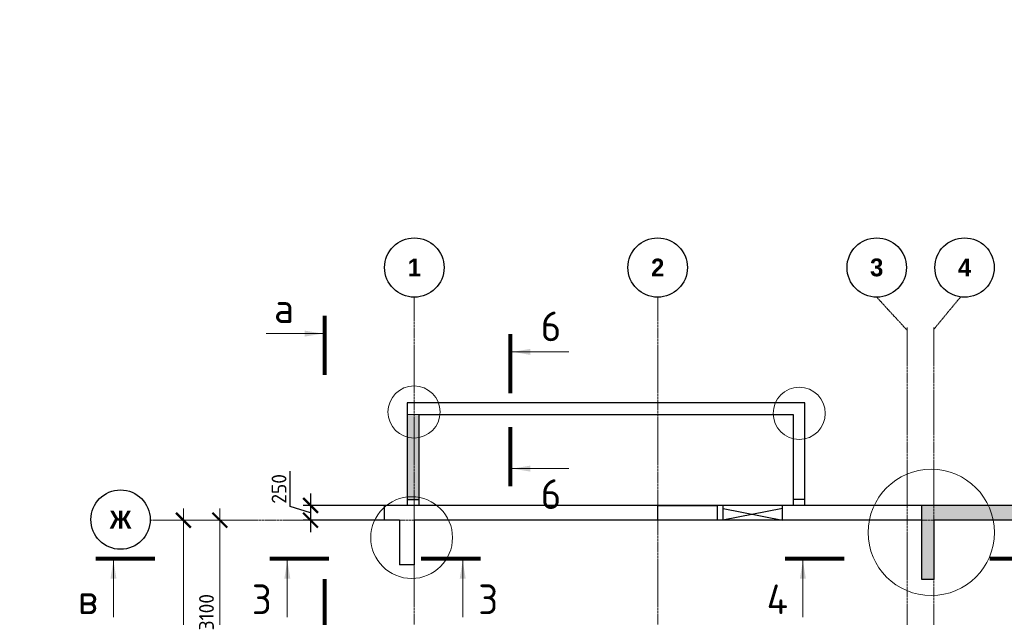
# Model space of a CAD drawing. Header units: millimetres. Extents: x 349531 to 1063351, y -131924 to 96186.
# Tile 63 of 230: x 437501 to 454088, y 37432 to 47504. Entities that reach past the tile are written whole.
import ezdxf

# ---------------------------------------------------------------- set-up
doc = ezdxf.new("R2010")
doc.units = ezdxf.units.MM
doc.linetypes.add('______5', pattern=[1100, 800, -100, 100, -100])
doc.linetypes.add('осевая', pattern=[50.8, 31.75, -6.35, 6.35, -6.35])
for name, color, linetype, lineweight in [('Конструкции 0.5', 5, 'Continuous', 50), ('Надписи', 200, 'Continuous', 18), ('Оси', 40, '______5', 18), ('размер', 1, 'Continuous', 25), ('РАЗМЕРЫ', 1, 'Continuous', 9), ('СТЕНЫ', 3, 'Continuous', 30), ('Узлы', 7, 'Continuous', 0)]:
    doc.layers.add(name, color=color, linetype=linetype, lineweight=lineweight)
doc.layers.add('ФВ-2', color=7, linetype='Continuous')
doc.styles.add('Century Gothic', font='GOTHIC.TTF')
doc.styles.add('GOST-2.304_Type-B', font='GOST_Common.ttf')
doc.dimstyles.new('СПДС', dxfattribs={"dimscale": 100, "dimtxt": 2.5, "dimasz": 2.5, "dimexe": 1.25, "dimexo": 0, "dimtad": 1, "dimdec": 0, "dimtxsty": 'GOST-2.304_Type-B', "dimblk": 'ARCHTICK', "dimcen": 2.5, "dimdle": 2, "dimadec": 0, "dimazin": 2, "dimtfac": 0.75, "dimtdec": 0, "dimtmove": 1, "dimatfit": 3, "dimfxl": 1, "dimtolj": 1, "dimarcsym": 1})

# ---------------------------------------------------------------- blocks, each defined once
blk = doc.blocks.new('_ArchTick')
at = {"color": 0, "linetype": 'ByBlock', "const_width": 0.15}
blk.add_lwpolyline([(-0.5, -0.5), (0.5, 0.5)], dxfattribs=at)
blk = doc.blocks.new('*D1693')
at = {"color": 0, "lineweight": -2, "transparency": 16777216}
for p, q in [((979756, -14893), (979756, 1907)), ((979756, 1707), (979881, 1707)), ((979756, -14693), (979881, -14693))]:
    blk.add_line(p, q, dxfattribs=at)
at = {"layer": 'DEFPOINTS', "color": 0, "transparency": 16777216}
for p in [(979756, 1707), (979756, 1707), (979756, -14693)]:
    blk.add_point(p, dxfattribs=at)
at = {"color": 0, "lineweight": -2, "transparency": 16777216, "xscale": 250, "yscale": 250, "zscale": 250}
for p, rotation in [((979756, 1707), 90), ((979756, -14693), 270)]:
    blk.add_blockref('_ArchTick', p, dxfattribs=dict(at, rotation=rotation))
at = {"color": 0, "transparency": 16777216, "insert": (979531, -6851), "char_height": 250, "width": 104166.67, "attachment_point": 5, "rotation": 90, "style": 'GOST-2.304_Type-B'}
blk.add_mtext('\\A1;16400', dxfattribs=at)
blk = doc.blocks.new('NSY101')
at = {"color": 0, "linetype": 'ByBlock', "lineweight": -2}
blk.add_circle((0, 0), 50, dxfattribs=at)
blk = doc.blocks.new('СЛОЖНЫЙ_ОБЪЕКТ_0')
at = {"layer": 'Оси', "color": 16, "linetype": 'Continuous', "lineweight": 25, "transparency": 33554687, "xscale": 9.999999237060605, "yscale": 9.999999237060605, "zscale": 9.999999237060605}
blk.add_blockref('NSY101', (8813, -989), dxfattribs=at)
at = {"layer": 'Оси', "color": 16, "linetype": 'Continuous', "lineweight": 25, "transparency": 33554687, "insert": (8813, -989), "char_height": 300, "width": 385, "attachment_point": 5, "style": 'Century Gothic'}
blk.add_mtext('\\A1;{\\fCentury Gothic|i0|b1;\\H300.000000;\\W1.000000;\\C16;2}\\P', dxfattribs=at)
blk = doc.blocks.new('СЛОЖНЫЙ_ОБЪЕКТ_28')
at = {"layer": 'Оси', "color": 16, "linetype": 'Continuous', "lineweight": 25, "transparency": 33554687, "xscale": 9.999999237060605, "yscale": 9.999999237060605, "zscale": 9.999999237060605}
blk.add_blockref('NSY101', (-12319, -3597), dxfattribs=at)
at = {"layer": 'Оси', "color": 16, "linetype": 'Continuous', "lineweight": 25, "transparency": 33554687, "insert": (-12319, -3597), "char_height": 300, "width": 540, "attachment_point": 5, "style": 'Century Gothic'}
blk.add_mtext('\\A1;{\\fCentury Gothic|i0|b1;\\H300.000000;\\W1.000000;\\C16;Ж}\\P', dxfattribs=at)
blk = doc.blocks.new('СЛОЖНЫЙ_ОБЪЕКТ_43')
at = {"layer": 'Оси', "color": 16, "linetype": 'Continuous', "lineweight": 25, "transparency": 33554687, "xscale": 9.999999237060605, "yscale": 9.999999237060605, "zscale": 9.999999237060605}
blk.add_blockref('NSY101', (5133, -989), dxfattribs=at)
at = {"layer": 'Оси', "color": 16, "linetype": 'Continuous', "lineweight": 25, "transparency": 33554687, "insert": (5133, -989), "char_height": 300, "width": 385, "attachment_point": 5, "style": 'Century Gothic'}
blk.add_mtext('\\A1;{\\fCentury Gothic|i0|b1;\\H300.000000;\\W1.000000;\\C16;1}\\P', dxfattribs=at)
blk = doc.blocks.new('СЛОЖНЫЙ_ОБЪЕКТ_44')
at = {"layer": 'Оси', "color": 16, "linetype": 'Continuous', "lineweight": 25, "transparency": 33554687, "xscale": 9.999999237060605, "yscale": 9.999999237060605, "zscale": 9.999999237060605}
blk.add_blockref('NSY101', (12503, -989), dxfattribs=at)
at = {"layer": 'Оси', "color": 16, "linetype": 'Continuous', "lineweight": 25, "transparency": 33554687, "insert": (12503, -989), "char_height": 300, "width": 385, "attachment_point": 5, "style": 'Century Gothic'}
blk.add_mtext('\\A1;{\\fCentury Gothic|i0|b1;\\H300.000000;\\W1.000000;\\C16;3}\\P', dxfattribs=at)
blk = doc.blocks.new('СЛОЖНЫЙ_ОБЪЕКТ_45')
at = {"layer": 'Оси', "color": 16, "linetype": 'Continuous', "lineweight": 25, "transparency": 33554687, "xscale": 9.999999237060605, "yscale": 9.999999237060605, "zscale": 9.999999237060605}
blk.add_blockref('NSY101', (13983, -989), dxfattribs=at)
at = {"layer": 'Оси', "color": 16, "linetype": 'Continuous', "lineweight": 25, "transparency": 33554687, "insert": (13983, -989), "char_height": 300, "width": 385, "attachment_point": 5, "style": 'Century Gothic'}
blk.add_mtext('\\A1;{\\fCentury Gothic|i0|b1;\\H300.000000;\\W1.000000;\\C16;4}\\P', dxfattribs=at)
blk = doc.blocks.new('*D1679')
at = {"color": 0, "lineweight": -2, "transparency": 16777216}
for p, q in [((980369, -1593), (980369, 1907)), ((979945, 1707), (980494, 1707)), ((980369, -1393), (980494, -1393))]:
    blk.add_line(p, q, dxfattribs=at)
at = {"layer": 'DEFPOINTS', "color": 0, "transparency": 16777216}
for p in [(979945, 1707), (980369, 1707), (980369, -1393)]:
    blk.add_point(p, dxfattribs=at)
at = {"color": 0, "lineweight": -2, "transparency": 16777216, "xscale": 250, "yscale": 250, "zscale": 250}
for p, rotation in [((980369, 1707), 90), ((980369, -1393), 270)]:
    blk.add_blockref('_ArchTick', p, dxfattribs=dict(at, rotation=rotation))
at = {"color": 0, "transparency": 16777216, "insert": (980144, 157), "char_height": 250, "width": 83333.33, "attachment_point": 5, "rotation": 90, "style": 'GOST-2.304_Type-B'}
blk.add_mtext('\\A1;3100', dxfattribs=at)
blk = doc.blocks.new('стены техподполья')
at = {"layer": 'СТЕНЫ', "linetype": 'Continuous', "transparency": 33554687}
for p, q in [((456816, 1336, -360), (456816, -394, -360)), ((463516, 1336), (456816, 1336, -360)), ((456816, 1336, -360), (456816, 1336, -360)), ((463516, -394), (463516, 1336)), ((463516, 1336), (463516, 1336)), ((456886, 1136), (456886, 1136)), ((457016, -394, -360), (457016, 1136, -360)), ((457016, 1136, -360), (463316, 1136)), ((463316, 1136), (463316, 1136)), ((463316, 1136), (463316, -394)), ((463516, -144), (463516, -144)), ((456816, -294, -360), (456816, -294, -360)), ((456816, -294, -360), (457016, -294, -360)), ((456886, -294), (456886, -294)), ((463516, -294), (463316, -294)), ((463316, -294), (463316, -294)), ((463516, -294), (463516, -294)), ((456436, -644), (456436, -394)), ((456436, -394), (456436, -394)), ((503986, -394), (456436, -394)), ((456686, -394), (456686, -394)), ((456886, -394), (456886, -394)), ((462136, -644), (462136, -394)), ((462136, -394), (462136, -394)), ((463136, -644), (463136, -394)), ((463136, -394), (463136, -394)), ((463316, -394), (463316, -394)), ((463516, -394), (463516, -394)), ((465486, -1644), (465486, -394)), ((465486, -394), (465486, -394)), ((456436, -644), (456436, -644)), ((456686, -644), (456436, -644)), ((456686, -644), (456686, -644)), ((456686, -644), (456686, -1394)), ((456936, -1394), (456936, -644)), ((465486, -644), (456936, -644)), ((456936, -644), (456936, -644)), ((462136, -644), (462136, -644)), ((463136, -644), (463136, -644)), ((465486, -644), (465486, -644)), ((470086, -644), (465686, -644)), ((465686, -644), (465686, -1644)), ((465686, -644), (465686, -644)), ((456686, -1394), (456686, -1394)), ((456936, -1394), (456686, -1394)), ((456936, -1394), (456936, -1394)), ((465686, -1644), (465486, -1644)), ((465486, -1644), (465486, -1644)), ((465686, -1644), (465686, -1644))]:
    blk.add_line(p, q, dxfattribs=at)
blk = doc.blocks.new('*D1585')
at = {"layer": 'DEFPOINTS', "color": 0, "transparency": 16777216}
for p in [(443748, 39319, 160), (442401, 39069), (443694, 39069, 160)]:
    blk.add_point(p, dxfattribs=at)
at = {"layer": 'размер', "color": 0, "lineweight": -2, "transparency": 16777216}
for p, q in [((442057, 39297), (442057, 39897)), ((442401, 39519), (442401, 38869)), ((443748, 39319), (442276, 39319)), ((442401, 39194), (442057, 39297)), ((443694, 39069), (442276, 39069))]:
    blk.add_line(p, q, dxfattribs=at)
at = {"layer": 'размер', "color": 0, "lineweight": -2, "transparency": 16777216, "xscale": 250, "yscale": 250, "zscale": 250}
for p, rotation in [((442401, 39319), 90), ((442401, 39069), 270)]:
    blk.add_blockref('_ArchTick', p, dxfattribs=dict(at, rotation=rotation))
at = {"layer": 'размер', "color": 0, "transparency": 16777216, "insert": (441870, 39597), "char_height": 250, "attachment_point": 5, "rotation": 90, "style": 'GOST-2.304_Type-B'}
blk.add_mtext('\\A1;250', dxfattribs=at)
blk = doc.blocks.new('оси2')
at = {"layer": 'Оси', "color": 16, "linetype": 'осевая', "lineweight": 0, "transparency": 33554687}
for p, q in [((983645.5, 5465.4), (983645.8, -20755.1)), ((987745.5, 5465.4), (987745.5, -20739.3)), ((991435, 5465.4), (991945.5, 4911.3)), ((992845, 5465.4), (992395.5, 4924.1)), ((991945.5, 4955.2), (991945.5, -20287.7)), ((992395.5, 4955.2), (992395.5, -20293.6)), ((979200, 1707.1), (1032582.1, 1707.1))]:
    blk.add_line(p, q, dxfattribs=at)
at = {"layer": 'Оси', "color": 16, "linetype": 'Continuous', "lineweight": 25, "transparency": 33554687}
for name, p in [('СЛОЖНЫЙ_ОБЪЕКТ_43', (978512.5, 6954.9)), ('СЛОЖНЫЙ_ОБЪЕКТ_0', (978932, 6954.9)), ('СЛОЖНЫЙ_ОБЪЕКТ_44', (978932, 6954.9)), ('СЛОЖНЫЙ_ОБЪЕКТ_45', (978932, 6954.9)), ('СЛОЖНЫЙ_ОБЪЕКТ_28', (991015, 5314))]:
    blk.add_blockref(name, p, dxfattribs=at)
for base, p1, p2, picture, middle in [((979756.2, 1707.1), (979756.2, -14692.9), (979756.2, 1707.1), '*D1693', (979756.2, -6851.5)), ((980368.8, 1707.1), (980368.8, -1392.9), (979945.2, 1707.1), '*D1679', (980368.8, 157.1))]:
    dim = blk.add_linear_dim(base=base, p1=p1, p2=p2, angle=90, dimstyle='СПДС', override={"dimgap": 1})
    dim.commit()
    dim.dimension.update_dxf_attribs({"geometry": picture, "text_midpoint": middle, "dimtype": 160})

msp = doc.modelspace()

# ---------------------------------------------------------------- hatches: boundary and pattern name
at = {"layer": 'размер', "transparency": 33554648}
h = msp.add_hatch(dxfattribs=at)
h.set_pattern_fill('ANGLE', color=1)
h.set_pattern_definition([(0, (6e-11, 65815.9686), (0, 6.985), [5.08, -1.905]), (90, (6e-11, 65815.9686), (-6.985, 4e-16), [5.08, -1.905])])
h.paths.add_polyline_path([(456454.1, 39318.5), (453841.1, 39318.5, -0.0492071), (453901.6, 39118.5), (456368.6, 39118.5, -0.0512308)])
h.paths.add_polyline_path([(457499.1, 39318.5), (456454.1, 39318.5, 0.0512308), (456368.6, 39118.5), (457499.1, 39118.5)])
h.paths.add_polyline_path([(457499.1, 39118.5), (456368.6, 39118.5, 0.0122141), (456354.4, 39068.5), (457299.1, 39068.5), (457299.3, 39068.5), (457299.3, 38068.5), (457499.1, 38068.5)])
h.paths.add_polyline_path([(456368.6, 39118.5), (453901.6, 39118.5, -0.0119232), (453910.2, 39068.5), (456354.4, 39068.5, -0.0122141)])
h.paths.add_polyline_path([(453841.1, 39318.5), (452899.2, 39318.5), (452899.2, 39118.5), (453901.6, 39118.5, 0.0492071)])
h.paths.add_polyline_path([(453901.6, 39118.5), (452899.2, 39118.5), (452899.2, 39068.5), (453910.2, 39068.5, 0.0119232)])
h.paths.add_polyline_path([(452899.2, 39318.5), (452699.3, 39318.5), (452699.3, 39118.5), (452899.2, 39118.5)])
h.paths.add_polyline_path([(452899.1, 39068.5), (452899.1, 39118.5), (452699.3, 39118.5), (452699.3, 38068.5), (452899.1, 38068.5)])
at = {"layer": 'ФВ-2', "true_color": 0x006272}
h = msp.add_hatch(dxfattribs=at)
h.set_pattern_fill('ANGLE', color=146)
h.set_pattern_definition([(0, (0, 65765.9685), (0, 6.985), [5.08, -1.905]), (90, (0, 65765.9685), (-6.985, 4e-16), [5.08, -1.905])])
h.paths.add_polyline_path([(444029.1, 40848.5), (444229.1, 40848.5), (444229.1, 39418.5), (444029.1, 39418.5)])

# ---------------------------------------------------------------- linework, layer by layer
at = {"layer": 'Надписи', "color": 0}
for centre, radius in [((444144.5, 40893, 720), 439.5), ((450633.6, 40869.5, 720), 439.5), ((452857.7, 38862, 360), 1064.1), ((444104.1, 38774.8, -200), 688.7)]:
    msp.add_circle(centre, radius, dxfattribs=at)
at = {"layer": 'размер'}
msp.add_lwpolyline([(448249.1, 39318.5), (449249.1, 39318.5), (449249.1, 39068.5), (448249.1, 39068.5)], close=True, dxfattribs=at)
for points in [[(450349.3, 39268.5), (449349.1, 39068.5)], [(449349.3, 39268.5), (450349.1, 39068.5)]]:
    msp.add_lwpolyline(points, dxfattribs=at)
at = {"layer": 'РАЗМЕРЫ', "color": 1}
msp.add_lwpolyline([(444029.1, 40848.5), (444229.1, 40848.5), (444229.1, 39418.5), (444029.1, 39418.5)], close=True, dxfattribs=at)
at = {"layer": 'Узлы', "color": 1, "linetype": 'Continuous', "lineweight": 0}
for p, q in [((442603.7, 42213.3, -720), (441653.7, 42213.3, -720)), ((445801.4, 41905.9, -272.9), (446751.4, 41905.9, -272.9)), ((445801.4, 39938.3, -272.9), (446751.4, 39938.3, -272.9)), ((439080.7, 38385.4, 360), (439080.7, 37435.4, 360)), ((442009.7, 38385.4, 360), (442009.7, 37435.4, 360)), ((444964.2, 38385.4, 360), (444964.2, 37435.4, 360)), ((450695, 38385.4, 360), (450695, 37435.4, 360))]:
    msp.add_line(p, q, dxfattribs=at)
at = {"layer": 'Узлы', "color": 1, "linetype": 'Continuous', "lineweight": 0, "const_width": 70}
for points, elevation in [([(442638.7, 42513.3), (442638.7, 41513.3)], -720), ([(445766.4, 42205.9), (445766.4, 41205.9)], -272.9), ([(445766.4, 39638.3), (445766.4, 40638.3)], -272.9), ([(438780.7, 38420.4), (439780.7, 38420.4)], 360), ([(441709.7, 38420.4), (442709.7, 38420.4)], 360), ([(445264.2, 38420.4), (444264.2, 38420.4)], 360), ([(450395, 38420.4), (451395, 38420.4)], 360), ([(454840.6, 38420.4), (453840.6, 38420.4)], 360), ([(442638.7, 37078.2), (442638.7, 38078.2)], -720)]:
    msp.add_lwpolyline(points, dxfattribs=dict(at, elevation=elevation))
at = {"layer": 'Узлы', "color": 1, "linetype": 'Continuous', "lineweight": 0}
for points in [[(442603.7, 42213.3, -720), (442303.3, 42163.1, -720), (442303.3, 42263.6, -720)], [(445801.4, 41905.9, -272.9), (446101.8, 41855.6, -272.9), (446101.8, 41956.2, -272.9)], [(445801.4, 39938.3, -272.9), (446101.8, 39888, -272.9), (446101.8, 39988.6, -272.9)], [(439080.7, 38385.4, 360), (439030.4, 38084.9, 360), (439131, 38084.9, 360)], [(442009.7, 38385.4, 360), (441959.4, 38084.9, 360), (442059.9, 38084.9, 360)], [(444964.2, 38385.4, 360), (444913.9, 38084.9, 360), (445014.4, 38084.9, 360)], [(450695, 38385.4, 360), (450644.7, 38084.9, 360), (450745.3, 38084.9, 360)]]:
    msp.add_solid(points, dxfattribs=at)

# ---------------------------------------------------------------- block references
at = {"layer": 'Конструкции 0.5'}
msp.add_blockref('стены техподполья', (-12786.7, 39712.1, 160), dxfattribs=at)
at = {"layer": 'РАЗМЕРЫ'}
msp.add_blockref('оси2', (-539496.3, 37361.4, -200), dxfattribs=at)

# ---------------------------------------------------------------- texts
at = {"layer": 'Узлы', "color": 1, "linetype": 'Continuous', "lineweight": 0, "char_height": 500, "attachment_point": 5, "style": 'GOST-2.304_Type-B'}
for s, insert in [('а', (441953.7, 42643.3, -720)), ('6', (446451.4, 42335.9, -272.9)), ('6', (446451.4, 39508.3, -272.9)), ('3', (441579.7, 37735.4, 360)), ('3', (445394.2, 37735.4, 360)), ('4', (450265, 37735.4, 360)), ('в', (438650.7, 37735.4, 360))]:
    msp.add_mtext_dynamic_manual_height_columns(s, width=723.88, gutter_width=25, heights=[0], dxfattribs=dict(at, insert=insert))

# ---------------------------------------------------------------- dimensions: what is measured, and where the dimension line sits
at = {"layer": 'размер'}
dim = msp.add_linear_dim(base=(442400.9, 39068.5), p1=(443748, 39318.5, 160), p2=(443694.2, 39068.5, 160), angle=90, dimstyle='СПДС', dxfattribs=at)
dim.commit()
dim.dimension.update_dxf_attribs({"geometry": '*D1585', "text_midpoint": (441869.7, 39359.2)})

doc.saveas('drawing.dxf')
